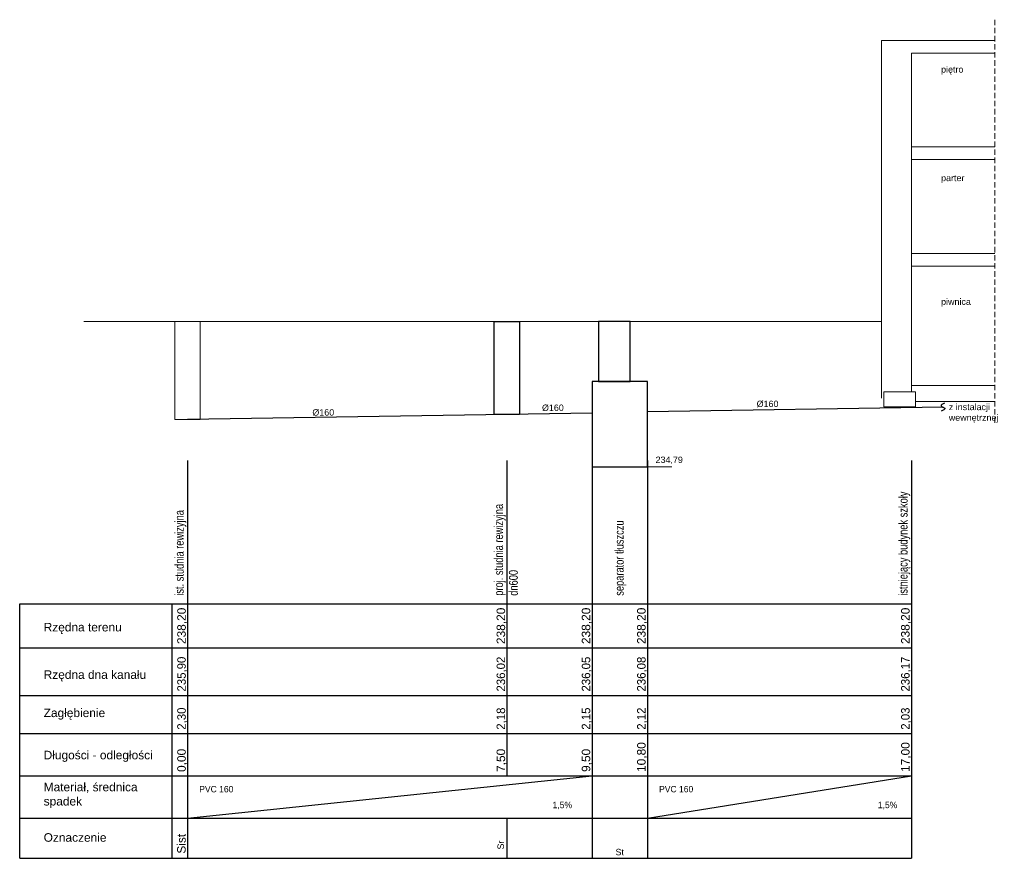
# Model space of a CAD drawing. Header units: millimetres. Extents: x 140532 to 182405, y -11883 to 1516.
# Tile 20 of 23: x 158758 to 161071, y -2715 to -746. Entities that reach past the tile are written whole.
import ezdxf

# ---------------------------------------------------------------- set-up
doc = ezdxf.new("R2010")
doc.units = ezdxf.units.MM
doc.linetypes.add('DASHED', pattern=[19.05, 12.7, -6.35])
for name, color, linetype, lineweight in [('DIM', 167, 'Continuous', 9), ('H20_PRZYBORY', 7, 'Continuous', 13), ('H20_STROPY', 8, 'Continuous', 13), ('kan_kuchnia', 30, 'Continuous', 30), ('kanalizacja sanitarna', 24, 'Continuous', 30), ('SAN_0', 7, 'Continuous', 0), ('woda opis', 7, 'Continuous', 25)]:
    doc.layers.add(name, color=color, linetype=linetype, lineweight=lineweight)
doc.styles.add('ARIAL WĄSKI', font='txt', dxfattribs={"width": 0.75})

msp = doc.modelspace()

# ---------------------------------------------------------------- linework, layer by layer
for p, q in [((159152.4, -1780.9), (159152.4, -2620.4)), ((159902.4, -1780.9), (159902.4, -2521.2)), ((160102.4, -1780.9), (160102.4, -2714.8)), ((160232.4, -1780.9), (160232.4, -2714.8)), ((160852.4, -1780.9), (160852.4, -2714.8)), ((158758.2, -2117.2), (160852.4, -2117.2)), ((158758.2, -2221), (160852.4, -2221)), ((158758.2, -2332.4), (160852.4, -2332.4)), ((158758.2, -2422.1), (160852.4, -2422.1)), ((158758.2, -2521.2), (160852.4, -2521.2)), ((159152.4, -2620.4), (160102.4, -2521.2)), ((160232.4, -2620.4), (160852.4, -2521.2)), ((158758.2, -2620.4), (160852.4, -2620.4)), ((159152.4, -2620.4), (159152.4, -2714.8)), ((159902.4, -2620.4), (159902.4, -2714.8)), ((158758.2, -2714.8), (160852.4, -2714.8))]:
    msp.add_line(p, q)
msp.add_spline([(160930.4, -1646.6), (160922.3, -1653), (160930.7, -1658.5), (160922, -1665.3)], degree=3)
at = {"layer": 'H20_STROPY', "linetype": 'DASHED'}
msp.add_line((161048.4, -746.3), (161048.4, -1698.6), dxfattribs=at)
at = {"layer": 'H20_STROPY'}
for p, q in [((160782.4, -794.8), (161048.4, -794.8)), ((160782.4, -1634.8), (160782.4, -794.8)), ((160852.4, -824.8), (161048.4, -824.8)), ((160852.4, -1620.1), (160852.4, -824.8)), ((160852.4, -1044.8), (161048.4, -1044.8)), ((160852.4, -1044.8), (161048.4, -1044.8)), ((160852.4, -1074.8), (161048.4, -1074.8)), ((160852.4, -1074.8), (161048.4, -1074.8)), ((160852.4, -1294.8), (161048.4, -1294.8)), ((160852.4, -1294.8), (161048.4, -1294.8)), ((160852.4, -1324.8), (161048.4, -1324.8)), ((160852.4, -1324.8), (161048.4, -1324.8)), ((158908.9, -1454.8), (160782.4, -1454.8)), ((160852.4, -1604.8), (161048.4, -1604.8)), ((160862.4, -1642.8), (161048.4, -1642.8))]:
    msp.add_line(p, q, dxfattribs=at)
msp.add_lwpolyline([(160862.4, -1620.1), (160787.4, -1620.1), (160787.4, -1655.1), (160862.4, -1655.1)], close=True, dxfattribs=at)
at = {"layer": 'kan_kuchnia'}
for p, q in [((160926.8, -1655.9), (160232.4, -1666.9)), ((160102.4, -1669.9), (159152.2, -1684.8))]:
    msp.add_line(p, q, dxfattribs=at)
for points in [[(159872.4, -1454.8), (159932.4, -1454.8), (159932.4, -1673), (159872.4, -1673)], [(160117.4, -1595.9), (160192.3, -1595.9), (160192.3, -1454.8), (160117.4, -1454.8)], [(160102.4, -1795.9), (160232.4, -1795.9), (160232.4, -1595.9), (160102.4, -1595.9)]]:
    msp.add_lwpolyline(points, close=True, dxfattribs=at)
msp.add_lwpolyline([(160102.4, -1595.9), (160102.4, -1795.9), (160232.4, -1795.9), (160232.4, -1595.9), (160192.4, -1595.9)], dxfattribs=at)
at = {"layer": 'kanalizacja sanitarna', "lineweight": 13}
msp.add_lwpolyline([(159122.4, -1454.8), (159182.4, -1454.8), (159182.4, -1684.8), (159122.4, -1684.8)], close=True, dxfattribs=at)
at = {"layer": 'SAN_0'}
msp.add_line((160232.4, -1795.9), (160289.5, -1795.9), dxfattribs=at)
at = {"layer": 'woda opis'}
for p, q in [((158758.2, -2714.8), (158758.2, -2117.2)), ((159115.9, -2714.8), (159115.9, -2117.2))]:
    msp.add_line(p, q, dxfattribs=at)

# ---------------------------------------------------------------- texts
at = {"layer": 'DIM', "color": 0, "style": 'ARIAL WĄSKI', "width": 0.75}
for s, p in [('istniejący budynek szkoły', (160843.4, -2098.5)), ('ist. studnia rewizyjna', (159143.4, -2098.5)), ('proj. studnia rewizyjna', (159893.4, -2098.5)), ('separator tłuszczu', (160176.7, -2098.5)), ('dn600', (159928, -2098.5))]:
    msp.add_text(s, height=20.8, rotation=90, dxfattribs=at).set_placement(p)
at = {"layer": 'H20_PRZYBORY', "char_height": 15, "attachment_point": 1}
for s, width, insert in [('{\\f@Arial Unicode MS|b0|i0|c238|p34;piętro}', 21.464, (160922.2, -855.5)), ('{\\f@Arial Unicode MS|b0|i0|c238|p34;parter}', 21.464, (160922.2, -1110.3)), ('{\\f@Arial Unicode MS|b0|i0|c238|p34;piwnica}', 21.464, (160922.2, -1400.7)), ('{\\f@Arial Unicode MS|b0|i0|c238|p34;%%C160}', 21.464, (160488.9, -1640.6)), ('{\\f@Arial Unicode MS|b0|i0|c238|p34;%%C160}', 21.464, (159445.5, -1660.6)), ('{\\f@Arial Unicode MS|b0|i0|c238|p34;%%C160}', 21.464, (159984.8, -1649.6)), ('{\\f@Arial Unicode MS|b0|i0|c238|p34;z instalacji wewnętrznej}', 108.17, (160940.3, -1647.8)), ('{\\f@Arial Unicode MS|b0|i0|c238|p34;234,79}', 21.464, (160251.6, -1771.8))]:
    msp.add_mtext_dynamic_manual_height_columns(s, width=width, gutter_width=12.5, heights=[0], dxfattribs=dict(at, insert=insert))
for s, insert, width in [('PVC 160', (159179.8, -2544.9), 132.156), ('PVC 160', (160259.8, -2544.9), 132.156), ('1,5%', (160009.7, -2582.1), 21.464), ('1,5%', (160773.6, -2582.1), 21.464), ('{\\f@Arial Unicode MS|b0|i0|c238|p34;St}', (160157.4, -2692.6), 21.464)]:
    msp.add_mtext(s, dxfattribs=dict(at, insert=insert, width=width))
at = {"layer": 'H20_PRZYBORY', "insert": (159880.3, -2694.2), "char_height": 15, "width": 21.464, "attachment_point": 1, "rotation": 90}
msp.add_mtext('{\\f@Arial Unicode MS|b0|i0|c238|p34;Sr}', dxfattribs=at)
at = {"layer": 'woda opis', "char_height": 20, "width": 7286.686, "attachment_point": 1, "rotation": 90}
for s, insert in [('{\\f@Arial Unicode MS|b0|i0|c238|p34;238,20}', (159128.2, -2211.9)), ('{\\f@Arial Unicode MS|b0|i0|c238|p34;238,20}', (159878.2, -2211.9)), ('{\\f@Arial Unicode MS|b0|i0|c238|p34;238,20}', (160078.2, -2211.9)), ('{\\f@Arial Unicode MS|b0|i0|c238|p34;238,20}', (160208.2, -2211.9)), ('{\\f@Arial Unicode MS|b0|i0|c238|p34;238,20}', (160828.2, -2211.9)), ('235,90', (159128.2, -2323.3)), ('236,02', (159878.2, -2323.3)), ('236,05', (160078.2, -2323.3)), ('236,08', (160208.2, -2323.3)), ('236,17', (160828.2, -2323.3)), ('2,30', (159128.2, -2413)), ('2,18', (159878.2, -2413)), ('2,15', (160078.2, -2413)), ('2,12', (160208.2, -2413)), ('2,03', (160828.2, -2413)), ('{\\f@Arial Unicode MS|b0|i0|c238|p34;10,80}', (160208.2, -2512.1)), ('{\\f@Arial Unicode MS|b0|i0|c238|p34;17,00}', (160828.2, -2512.1)), ('{\\f@Arial Unicode MS|b0|i0|c238|p34;0,00}', (159128.2, -2512.1)), ('{\\f@Arial Unicode MS|b0|i0|c238|p34;7,50}', (159878.2, -2512.1)), ('{\\f@Arial Unicode MS|b0|i0|c238|p34;9,50}', (160078.2, -2512.1)), ('{\\f@Arial Unicode MS|b0|i0|c238|p34;Sist}', (159127.9, -2703.9))]:
    msp.add_mtext(s, dxfattribs=dict(at, insert=insert))
at = {"layer": 'woda opis', "char_height": 20, "width": 7286.686, "attachment_point": 1}
for s, insert in [('{\\f@Arial Unicode MS|b0|i0|c238|p34;Rzędna terenu}', (158814.5, -2162.2)), ('{\\f@Arial Unicode MS|b0|i0|c238|p34;Rzędna dna kanału}', (158814.5, -2273.6)), ('{\\f@Arial Unicode MS|b0|i0|c238|p34;Zagłębienie}', (158814.5, -2363.3)), ('{\\f@Arial Unicode MS|b0|i0|c238|p34;Długości - odległości}', (158814.5, -2462.4)), ('{\\f@Arial Unicode MS|b0|i0|c238|p34;Materiał, średnica\\Pspadek}', (158814.5, -2537.5)), ('{\\f@Arial Unicode MS|b0|i0|c238|p34;Oznaczenie}', (158814.5, -2655.9))]:
    msp.add_mtext(s, dxfattribs=dict(at, insert=insert))

doc.saveas('drawing.dxf')
